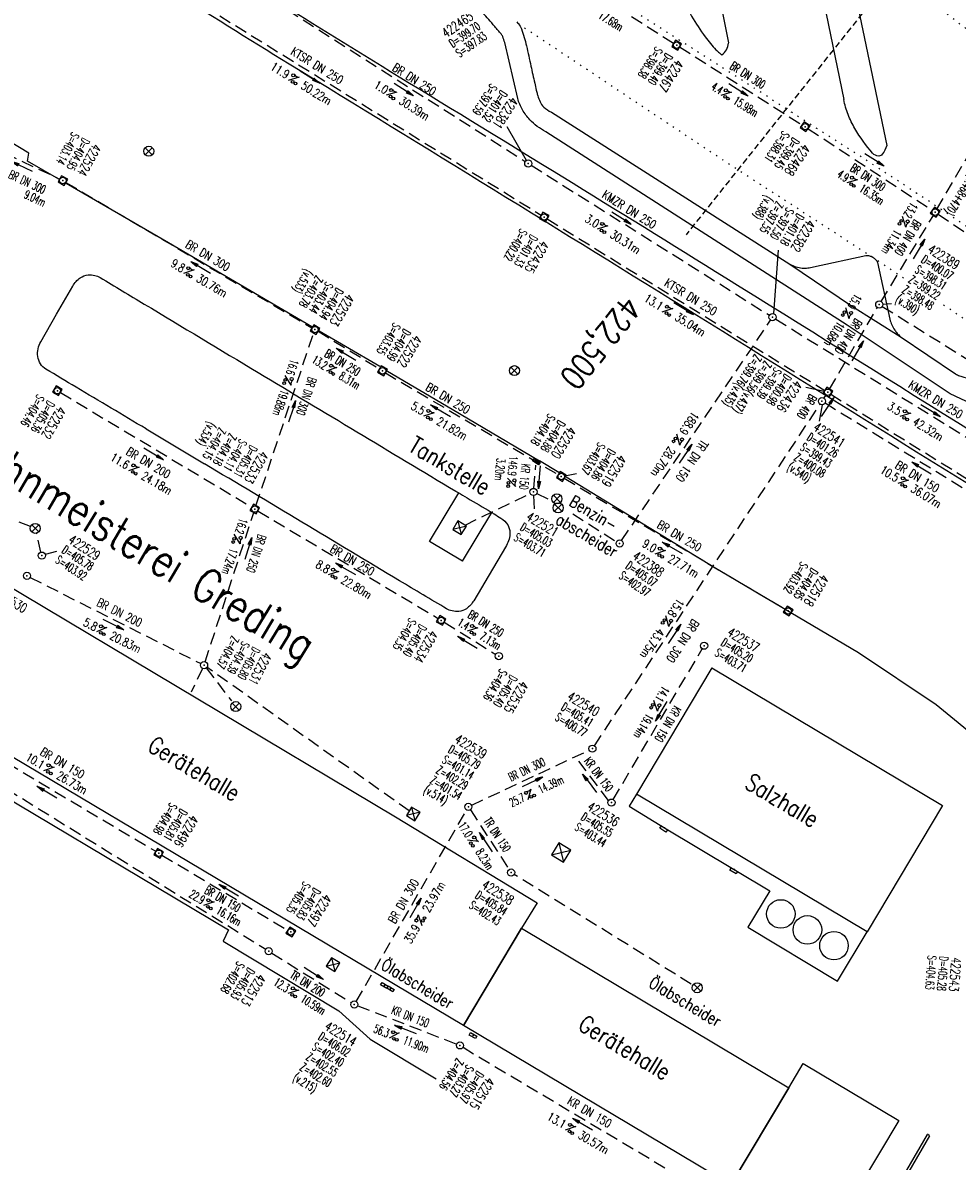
# Model space of a CAD drawing. Extents: x 451514 to 452057, y 434110 to 434694.
# Tile 4 of 16: x 451752 to 451850, y 434226 to 434346. Entities that reach past the tile are written whole.
import ezdxf
from ezdxf.enums import TextEntityAlignment as Align

# ---------------------------------------------------------------- set-up
doc = ezdxf.new("R2010")
doc.units = 0
doc.header["$LTSCALE"] = 1.3
doc.header["$MEASUREMENT"] = 0
for name, pattern in [('AUSGEZOGEN', [0]), ('GESTRICH-X2', [1.5, 1, -0.5]), ('GESTRICHELT', [0.75, 0.5, -0.25]), ('PUNKTX2_STR', [0.6, 0.1, -0.5])]:
    doc.linetypes.add(name, pattern=pattern)
doc.layers.get('0').update_dxf_attribs({"linetype": 'CONTINUOUS'})
for name, color, linetype in [('10', 7, 'CONTINUOUS'), ('20', 7, 'CONTINUOUS'), ('BORDSTEIN', 3, 'CONTINUOUS'), ('FBR', 8, 'CONTINUOUS'), ('GEBAEUDE', 6, 'CONTINUOUS'), ('HEKTOM', 1, 'GESTRICHELT'), ('KANAL', 7, 'GESTRICH-X2'), ('MAUER', 7, 'AUSGEZOGEN'), ('NUTZUNG', 8, 'PUNKTX2_STR'), ('PFEIL', 7, 'CONTINUOUS'), ('SCHACHTNR', 6, 'CONTINUOUS'), ('SCHMUTZWASSER', 30, 'GESTRICH-X2'), ('SCHRIFT', 7, 'CONTINUOUS'), ('SCHSYMBOL', 7, 'CONTINUOUS'), ('TEXTO', 4, 'CONTINUOUS'), ('TEXTU', 4, 'CONTINUOUS')]:
    doc.layers.add(name, color=color, linetype=linetype)
doc.styles.add('ROMANS', font='romans.shx', dxfattribs={"width": 0.8})

# ---------------------------------------------------------------- blocks, each defined once
blk = doc.blocks.new('20')
blk.add_lwpolyline([(-0.75, -0.75), (0.75, -0.75), (0.75, 0.75), (-0.75, 0.75)], close=True)
blk.add_circle((0, 0), 0.676)
blk.add_point((0, 0))
blk = doc.blocks.new('PROM')
blk.add_line((1.57, 1.82), (0.02, 0.02))
for centre, radius in [((0.32, 1.51), 0.317), ((0.94, 0.29), 0.283), ((1.64, 0.29), 0.283)]:
    blk.add_circle(centre, radius)
blk.add_arc((0.99, 2.68), 1.03, 239.1414, 303.3549)
blk = doc.blocks.new('PFEIL2')
at = {"color": 0}
for p, q in [((0.88, 0), (-2.4, -0.01)), ((0.88, -0.27), (0.88, 0.28)), ((0.88, 0.28), (2.43, 0.01)), ((0.91, 0.27), (0.88, 0.26)), ((0.97, 0.26), (0.88, 0.25)), ((1.02, 0.25), (0.88, 0.23)), ((1.07, 0.24), (0.88, 0.21)), ((1.13, 0.23), (0.88, 0.19)), ((1.18, 0.22), (0.88, 0.17)), ((1.24, 0.21), (0.88, 0.15)), ((1.29, 0.21), (0.88, 0.14)), ((1.34, 0.2), (0.88, 0.12)), ((1.4, 0.19), (0.88, 0.1)), ((1.45, 0.18), (0.88, 0.08)), ((1.51, 0.17), (0.88, 0.06)), ((1.56, 0.16), (0.88, 0.04)), ((1.61, 0.15), (0.88, 0.02)), ((1.67, 0.14), (0.88, 0.01)), ((1.72, 0.13), (0.88, -0.01)), ((1.78, 0.12), (0.88, -0.03)), ((1.83, 0.11), (0.88, -0.05)), ((1.88, 0.1), (0.88, -0.07)), ((1.94, 0.09), (0.88, -0.09)), ((2.05, 0.08), (0.88, -0.12)), ((1.99, 0.08), (0.88, -0.11)), ((2.1, 0.07), (0.88, -0.14)), ((2.15, 0.06), (0.88, -0.16)), ((2.21, 0.05), (0.88, -0.18)), ((2.26, 0.04), (0.88, -0.2)), ((2.32, 0.03), (0.88, -0.22)), ((2.37, 0.02), (0.88, -0.23)), ((2.42, 0.01), (0.88, -0.25)), ((2.43, 0.01), (0.88, -0.27))]:
    blk.add_line(p, q, dxfattribs=at)
blk = doc.blocks.new('GST')
at = {"color": 0}
blk.add_circle((0, 0), 0.75, dxfattribs=at)
blk.add_point((0, 0), dxfattribs=at)
blk = doc.blocks.new('10')
blk.add_blockref('GST', (0, 0))
blk = doc.blocks.new('SCHA-R')
for p, q in [((-1.06, 1.06), (1.06, -1.06)), ((-1.06, -1.06), (1.06, 1.06))]:
    blk.add_line(p, q)
blk.add_circle((0, 0), 1.5)
blk.add_point((0, 0))
blk = doc.blocks.new('30')
at = {"color": 0}
for p, q in [((-0.75, -0.29), (-0.75, 0.29)), ((-0.75, 0.29), (0.75, 0.29)), ((0.75, 0.29), (0.75, -0.29)), ((0.75, -0.29), (-0.75, -0.29))]:
    blk.add_line(p, q, dxfattribs=at)
blk.add_point((0, 0), dxfattribs=at)
blk = doc.blocks.new('SCHA-Q')
for p, q in [((-1.5, 1.5), (1.5, -1.5)), ((-1.5, -1.5), (1.5, 1.5)), ((1.5, 1.5), (-1.5, 1.5)), ((-1.5, 1.5), (-1.5, -1.5)), ((1.5, -1.5), (1.5, 1.5)), ((-1.5, -1.5), (1.5, -1.5))]:
    blk.add_line(p, q)
blk.add_point((0, 0))
blk = doc.blocks.new('30S')
at = {"color": 0}
for p, q in [((-0.75, -0.58), (-0.75, 0)), ((-0.75, 0), (0.75, 0)), ((0.75, 0), (0.75, -0.58)), ((0.75, -0.58), (-0.75, -0.58))]:
    blk.add_line(p, q, dxfattribs=at)
blk.add_point((0, 0), dxfattribs=at)

msp = doc.modelspace()

# ---------------------------------------------------------------- linework, layer by layer
at = {"layer": 'BORDSTEIN', "color": 8}
for p, q in [((451794.77, 434291.36), (451797.83, 434296.46)), ((451798.23, 434289.28), (451801.29, 434294.41)), ((451798.23, 434289.28), (451794.77, 434291.36))]:
    msp.add_line(p, q, dxfattribs=at)
at = {"layer": 'FBR'}
for p, q in [((451797.14, 434305.26), (451806.3, 434299.84)), ((451764.99, 434303.19), (451771.11, 434299.53)), ((451816.49, 434264.8), (451815.74, 434263.57))]:
    msp.add_line(p, q, dxfattribs=at)
for points in [[(451586.28, 434627.86, -0.000002), (451573.15, 434642.87, -0.000008)], [(451625.44, 434587.82, 0.000002), (451637.46, 434574.01, 0.000133)], [(451565.71, 434651.37, -0.000004), (451554.1, 434664.65, -0.000055)], [(451866.29, 434288.09, 0.000189), (451822.84, 434315.1, 0.001472), (451780.02, 434341.51, -0.004888), (451767.17, 434349.56, -0.009237), (451764.14, 434351.58, -0.001902), (451749.64, 434361.72, -0.002092), (451746.62, 434363.86, -0.001232), (451741.52, 434367.54, -0.029333), (451738.04, 434370.39, -0.00922), (451727.69, 434380.28, -0.041549), (451725.68, 434382.64, -0.017916), (451721.69, 434388.63)], [(451866.29, 434288.09, 0.000189), (451822.84, 434315.1, 0.001472), (451780.02, 434341.51, -0.004888), (451767.17, 434349.56, -0.009237), (451764.14, 434351.58, -0.001902), (451749.64, 434361.72, -0.002092), (451746.62, 434363.86, -0.001232), (451741.52, 434367.54, -0.029333), (451738.04, 434370.39, -0.00922), (451727.69, 434380.28, -0.041549), (451725.68, 434382.64, -0.017916), (451721.69, 434388.63)], [(451802.66, 434343.77, 0.039307), (451802.45, 434344.41, 0.078213), (451802.27, 434344.7, 0.00085), (451801.97, 434345.05, 0.000706), (451801.61, 434345.47, 0.003665), (451800.34, 434346.91, -0.002921), (451798.74, 434348.72, -0.051719), (451796.42, 434352.03, -0.057471), (451795.02, 434355.38, -0.008756), (451794.21, 434358.4, 0.006694), (451793.16, 434362.36, 0.001942), (451792.58, 434364.41, 0.000767), (451791.08, 434369.6, 0.039027), (451790.2, 434371.93, 0.019697), (451787.94, 434376.29)], [(451900.32, 434270.78, 0.002458), (451898.82, 434271.96, 0.009667), (451893.32, 434276.06, 0.008208), (451886.67, 434280.66, 0.006377), (451874.55, 434288.53, 0.001605), (451825.88, 434319.03, 0.002467), (451791.59, 434340.14, -0.005824), (451777.12, 434349.17, -0.004269), (451770.13, 434353.74, -0.006081), (451765.29, 434357.05, -0.003765), (451762.64, 434358.94, -0.001482), (451755.95, 434363.81, -0.004901), (451748.05, 434369.72, -0.027754)], [(451821.61, 434349.04, 0.033436), (451821.95, 434347.36, 0.066789), (451822.29, 434346.56, 0.02378), (451823.72, 434344.37, 0.03544), (451824.85, 434343.02, 0.018055), (451825.22, 434342.68, 0.029921), (451825.46, 434342.49, 0.44018)], [(451803.94, 434345.95, -0.001852), (451804.09, 434345.77, -0.089786), (451804.41, 434345.21, -0.030642), (451804.94, 434343.42, -0.002041), (451805.41, 434341.31, 0.002407), (451805.81, 434339.52, 0.000406), (451805.97, 434338.78, 0.00068), (451806.08, 434338.35, 0.032037), (451806.12, 434338.19, 0.007354), (451806.37, 434337.55, 0.111538), (451806.76, 434337, 0.078164), (451807.56, 434336.46)], [(451806.98, 434334.41, -0.045944), (451806.08, 434334.96, -0.045944), (451805.3, 434335.66, -0.057229), (451804.53, 434336.71, -0.057229), (451804.02, 434337.91)], [(451842.78, 434332.97, -0.092945), (451842.32, 434332.04, -0.241481), (451841.94, 434331.85, -0.213478), (451841.3, 434332.15, -0.045795), (451839.44, 434334.74, -0.040048), (451838.73, 434336.21, -0.03953), (451838.26, 434337.79)], [(451832.61, 434320.5, 0.054658), (451833.24, 434320.22, 0.054658), (451833.91, 434320.09, 0.047123), (451834.5, 434320.1, 0.047123), (451835.08, 434320.21)], [(451840.58, 434321.42, -0.073848), (451840.96, 434321.38, -0.073848), (451841.31, 434321.23, -0.07455), (451841.61, 434320.98, -0.07455), (451841.82, 434320.66)], [(451755.58, 434315.24), (451757.29, 434318.2, -0.107766), (451758.07, 434319.06, -0.140934), (451758.91, 434319.36, -0.067858), (451759.62, 434319.31, -0.081974), (451760.17, 434319.09, -0.001142), (451764.8, 434316.31, 0.000442), (451776.75, 434309.12, 0.000003), (451797.51, 434296.65, 0.00023), (451797.77, 434296.5, 0.001718), (451798.71, 434295.94, -0.000648), (451801.23, 434294.45, -0.00398), (451801.54, 434294.26, -0.001702), (451802.26, 434293.81, -0.113004), (451802.97, 434293.1, -0.139767), (451803.2, 434292.32, -0.066738), (451803.11, 434291.6, -0.068732), (451802.83, 434290.94), (451801.37, 434288.46), (451799.4, 434285.14, -0.104834), (451798.63, 434284.3, -0.139727), (451797.83, 434284.02, -0.070095), (451797.13, 434284.07, -0.079036), (451796.56, 434284.29, -0.002266), (451791.61, 434287.24, 0.000514), (451771.11, 434299.53, 0.000435)], [(451764.99, 434303.19, 0.000249), (451757.64, 434307.57, -0.001756), (451754.47, 434309.47, -0.114462), (451753.9, 434310.03, -0.112007), (451753.62, 434310.79, -0.079661), (451753.65, 434311.61, -0.082145), (451753.92, 434312.34), (451755.58, 434315.24)], [(451843.1, 434314.7, 0.039529), (451843.32, 434314.12, 0.039529), (451843.63, 434313.57, 0.027606), (451843.89, 434313.22, 0.027606), (451844.2, 434312.9)], [(451850.01, 434308.98, 0.033671), (451850.44, 434308.76, 0.033671), (451850.89, 434308.61, 0.041296), (451851.47, 434308.51, 0.041296), (451852.06, 434308.5)], [(451947.09, 434133.5, -0.000011), (451936.28, 434149.84, -0.000319)]]:
    msp.add_lwpolyline(points, format="xyb", dxfattribs=at)
for points in [[(451822.35, 434362.91), (451826.17, 434343.73)], [(451839.43, 434349.11), (451842.78, 434332.97)], [(451804.02, 434337.91), (451802.66, 434343.77)], [(451807.56, 434336.46), (451832.61, 434320.5)], [(451859.92, 434301.97), (451849.46, 434306.88), (451838.63, 434314.1), (451806.98, 434334.41)], [(451835.08, 434320.21), (451840.58, 434321.42)], [(451841.82, 434320.66), (451843.1, 434314.7)], [(451844.2, 434312.9), (451850.01, 434308.98)]]:
    msp.add_lwpolyline(points, dxfattribs=at)
at = {"layer": 'FBR', "flags": 128}
for points in [[(451835.01, 434353.63), (451838.26, 434337.79)], [(451752.52, 434331.31), (451752.68, 434332.15), (451746.24, 434336.03)], [(451755.81, 434329.41), (451752.52, 434331.31)], [(451782.4, 434313.92), (451767.36, 434322.75), (451756.59, 434328.96)], [(451832.61, 434320.5), (451839.08, 434316.13), (451844.2, 434312.9)], [(451789.53, 434309.75), (451785.92, 434311.86), (451783.18, 434313.46)], [(451790.35, 434309.26), (451797.14, 434305.26)], [(451808.33, 434298.6), (451806.3, 434299.84)], [(451824.66, 434288.62), (451809.1, 434298.13)], [(451886.38, 434250.33), (451866.14, 434262.29), (451852.79, 434270.26), (451847.97, 434274.2), (451839.8, 434279.67), (451824.66, 434288.62)], [(451815.74, 434263.57), (451819.43, 434261.28), (451830.5, 434254.67), (451828.21, 434250.83)], [(451828.21, 434250.83), (451837.62, 434245.16), (451840.72, 434250.34)]]:
    msp.add_lwpolyline(points, dxfattribs=at)
at = {"layer": 'FBR'}
msp.add_arc((451824.54, 434343.84), 1.63, 304.1528, 356.0494, dxfattribs=at)
at = {"layer": 'GEBAEUDE'}
for p, q in [((451749.67, 434287.24), (451791.2, 434262.45)), ((451749.67, 434287.24), (451791.2, 434262.45)), ((451798.33, 434240.51), (451735.8, 434277.71)), ((451798.33, 434240.51), (451735.8, 434277.71)), ((451791.2, 434262.45), (451806.06, 434253.41)), ((451806.06, 434253.41), (451804.43, 434250.73)), ((451798.33, 434240.51), (451804.43, 434250.73)), ((451804.43, 434250.73), (451798.33, 434240.51)), ((451804.43, 434250.73), (451832.5, 434233.98)), ((451826.4, 434223.76), (451798.33, 434240.51)), ((451832.5, 434233.98), (451834.02, 434236.52)), ((451834.02, 434236.52), (451844.04, 434230.54)), ((451826.4, 434223.76), (451832.5, 434233.98)), ((451832.5, 434233.98), (451826.4, 434223.76)), ((451844.04, 434230.54), (451836.42, 434217.78))]:
    msp.add_line(p, q, dxfattribs=at)
at = {"layer": 'GEBAEUDE', "flags": 128}
for points in [[(451824.42, 434278.08), (451816.49, 434264.8)], [(451824.42, 434278.08), (451848.65, 434263.61), (451840.72, 434250.34), (451816.49, 434264.8)]]:
    msp.add_lwpolyline(points, dxfattribs=at)
at = {"layer": 'GEBAEUDE'}
for centre in [(451831.66, 434252.23), (451834.45, 434250.56), (451837.24, 434248.9)]:
    msp.add_circle(centre, 1.5, dxfattribs=at)
at = {"layer": 'HEKTOM'}
msp.add_line((451858.44, 434369.72), (451821.7, 434323.58), dxfattribs=at)
at = {"layer": 'KANAL'}
for p, q in [((451806.12, 434352.78), (451820.41, 434343.69)), ((451764.44, 434351.72), (451806.47, 434325.66)), ((451821.03, 434343.31), (451833.91, 434335.12)), ((451848.06, 434326.28), (451855.81, 434339.59)), ((451834.53, 434334.72), (451847.56, 434326.16)), ((451748.41, 434333), (451755.91, 434329.44)), ((451756.56, 434329.09), (451782.41, 434313.81)), ((451807.13, 434325.25), (451836.28, 434307.22)), ((451842.19, 434316.56), (451847.69, 434325.62)), ((451848.19, 434325.75), (451861.69, 434316.66)), ((451836.78, 434307.38), (451841.81, 434315.94)), ((451842.31, 434316.06), (451892.81, 434284.69)), ((451814.94, 434291.47), (451830.59, 434314.62)), ((451776.53, 434295.12), (451782.59, 434313.28)), ((451783.06, 434313.44), (451789.5, 434309.5)), ((451790.12, 434309.09), (451808.28, 434298.38)), ((451756, 434307), (451776.09, 434294.97)), ((451836.19, 434306.41), (451836.41, 434306.72)), ((451836.91, 434306.84), (451869.75, 434286.41)), ((451812.09, 434269.91), (451835.78, 434305.78)), ((451836.31, 434305.91), (451866.38, 434287.38)), ((451752.86, 434292.93), (451735.08, 434299.88)), ((451805.72, 434296.94), (451805.94, 434299.38)), ((451808.91, 434298), (451832.12, 434284.25)), ((451798.49, 434293.09), (451805.34, 434296.41)), ((451771.19, 434278.72), (451776.31, 434294.41)), ((451776.75, 434294.56), (451795.66, 434283.28)), ((451753.95, 434290.24), (451753.48, 434292.23)), ((451752.81, 434287.59), (451770.75, 434278.53)), ((451720.5, 434283.84), (451777.56, 434248.53)), ((451796.31, 434282.88), (451801.72, 434279.5)), ((451814.06, 434264.25), (451823.41, 434280.09)), ((451770.92, 434278.03), (451769.73, 434275.52)), ((451771.3, 434278.08), (451773.95, 434274.62)), ((451792.63, 434263.05), (451771.38, 434278.16)), ((451743.69, 434272.09), (451766, 434258.81)), ((451799.19, 434263.66), (451811.53, 434269.44)), ((451813.56, 434264.14), (451810.08, 434268.76)), ((451787.06, 434243.03), (451798.66, 434263.16)), ((451799.06, 434263.16), (451803.12, 434256.91)), ((451766.66, 434258.41), (451779.87, 434250.53)), ((451822.24, 434244.87), (451803.65, 434256.38)), ((451778.19, 434248.12), (451786.53, 434242.91)), ((451787.22, 434242.59), (451797.62, 434238.56)), ((451798.28, 434238.22), (451823.88, 434222.94))]:
    msp.add_line(p, q, dxfattribs=at)
for points in [[(451806.02, 434296.41), (451807.39, 434295.73)], [(451809.82, 434294.28), (451814.41, 434291.35)]]:
    msp.add_lwpolyline(points, dxfattribs=at)
at = {"layer": 'MAUER', "flags": 128}
for points in [[(451733.86, 434274.41), (451742.14, 434269.35), (451773.66, 434250.55), (451773.08, 434249.36), (451785.24, 434242.05), (451788.51, 434239.06), (451795.47, 434234.91)], [(451847.04, 434229.06), (451837.34, 434212.33)], [(451847.27, 434228.91), (451837.57, 434212.2)], [(451847.28, 434228.93), (451847.05, 434229.08)]]:
    msp.add_lwpolyline(points, dxfattribs=at)
at = {"layer": 'NUTZUNG', "flags": 128}
for points in [[(451797.67, 434389.78, 0.003112), (451811.69, 434377.48, 0.005332), (451819.99, 434370.45, 0.00012), (451836.47, 434356.79, 0.003215), (451837.09, 434356.28, 0.004288), (451846.13, 434349.11, 0.003217), (451858.32, 434339.74, 0.002781), (451867.28, 434333.02, 0.00214), (451879, 434324.41, 0.00464), (451893.87, 434313.79, 0.00465), (451908.89, 434303.48, 0.004528), (451922.41, 434294.57, 0.004005), (451937.86, 434284.75, 0.002977), (451939.66, 434283.64, 0.000229), (451963.11, 434269.4, 0.007732), (451971.11, 434264.72, 0.003861), (451987.34, 434255.71)], [(451993.65, 434234.83, -0.003457), (451979.38, 434242.34, -0.007995), (451973.29, 434245.73, -0.000402), (451947.01, 434260.94, -0.004634), (451944.74, 434262.28, -0.004174), (451929.46, 434271.7, -0.004376), (451915.04, 434280.93, -0.002742), (451898.87, 434291.6, -0.003371), (451885.83, 434300.45, -0.004781), (451872.66, 434309.69, 0.005917), (451862.01, 434317.13, 0.002179), (451849.55, 434325.54, 0.003321), (451841.31, 434330.97, 0.000959), (451840.83, 434331.28, 0.000029), (451824.86, 434341.56, 0.001975), (451818.02, 434345.93, 0.001082), (451805.48, 434353.82)]]:
    msp.add_lwpolyline(points, format="xyb", dxfattribs=at)
for points in [[(451804.09, 434345.77), (451825.58, 434331.45), (451841.31, 434321.23), (451844.73, 434318.94)], [(451848.75, 434316.24), (451850.15, 434315.29), (451858.47, 434309.59)]]:
    msp.add_lwpolyline(points, dxfattribs=at)
at = {"layer": 'SCHACHTNR'}
for p, q in [((451804.93, 434331.37), (451802.91, 434334.94)), ((451830.91, 434315.31), (451831.42, 434321.96)), ((451842.39, 434316.29), (451843.27, 434316.38)), ((451836.2, 434307.13), (451834.3, 434307.53)), ((451835.99, 434305.71), (451835.68, 434304)), ((451809.14, 434298.29), (451810.2, 434298.52)), ((451805.69, 434296.19), (451805.76, 434294.8)), ((451754.43, 434290.03), (451755.61, 434290.36))]:
    msp.add_line(p, q, dxfattribs=at)
at = {"layer": 'SCHMUTZWASSER'}
for p, q in [((451779.84, 434347.22), (451804.81, 434331.28)), ((451805.44, 434330.88), (451830.47, 434315.12)), ((451831.12, 434314.72), (451866.44, 434292.84))]:
    msp.add_line(p, q, dxfattribs=at)

# ---------------------------------------------------------------- block references
at = {"layer": '10', "xscale": 0.35, "yscale": 0.35, "zscale": 0.35}
for p in [(451808.14, 434295.84), (451808.27, 434294.9), (451753.35, 434292.74), (451774.41, 434274.02)]:
    msp.add_blockref('SCHA-R', p, dxfattribs=at)
at = {"layer": '10'}
for name, p, xscale, yscale, zscale, rotation in [('SCHA-Q', (451797.92, 434292.81), 0.35, 0.35, 0.35, 238.6847819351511), ('SCHA-Q', (451793.06, 434262.74), 0.35, 0.35, 0.35, 238.6847819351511), ('SCHA-Q', (451808.59, 434258.69), 0.5, 0.5, 0.5, 328.7269381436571), ('SCHA-Q', (451784.64, 434246.92), 0.35, 0.35, 0.35, 329.8473490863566), ('30', (451790.02, 434244.73), 0.5, 0.5, 0.5, 148.9804431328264), ('30', (451790.66, 434244.36), 0.4999999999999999, 0.4999999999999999, 0.4999999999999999, 149.3144030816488), ('30', (451799.33, 434239.45), 0.5, 0.5, 0.5, 330.5621371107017)]:
    msp.add_blockref(name, p, dxfattribs=dict(at, xscale=xscale, yscale=yscale, zscale=zscale, rotation=rotation))
at = {"layer": '20', "xscale": 0.35, "yscale": 0.35, "zscale": 0.35}
for p in [(451765.27, 434332.36), (451803.68, 434309.31), (451822.88, 434244.48)]:
    msp.add_blockref('SCHA-R', p, dxfattribs=at)
at = {"layer": '20', "xscale": 0.5, "yscale": 0.5, "zscale": 0.5}
for p, rotation in [((451819.43, 434261.28), 328.1358389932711), ((451826.78, 434256.89), 329.1487049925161)]:
    msp.add_blockref('30S', p, dxfattribs=dict(at, rotation=rotation))
at = {"layer": 'PFEIL'}
for p, xscale, yscale, zscale, rotation in [((451782.19, 434340.13), 0.5, 0.5, 0.5, 328.1984), ((451792.05, 434338.82), 0.5, 0.5, 0.5, 327.4520000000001), ((451827.2, 434338.8), 0.5, 0.5, 0.5, 327.5989), ((451751.95, 434330.77), 0.5, 0.5, 0.5, 154.6791), ((451841.5, 434331.44), 0.4999999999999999, 0.4999999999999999, 0.4999999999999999, 326.6812), ((451814.92, 434325.32), 0.5, 0.5, 0.5, 327.8383000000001), ((451846.17, 434322.09), 0.5, 0.5, 0.5, 58.7997), ((451770.73, 434320.16), 0.5, 0.5, 0.5, 149.3908), ((451821.44, 434315.82), 0.5, 0.5, 0.5, 328.2961), ((451839.73, 434311.39), 0.5, 0.5, 0.5, 59.64779999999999), ((451786.01, 434311.03), 0.5, 0.5, 0.5, 148.5655), ((451780.32, 434305.02), 0.5, 0.5, 0.5, 71.4849), ((451836.57, 434305.48), 0.5, 0.5, 0.5, 56.4803), ((451795.92, 434305.11), 0.5, 0.5, 0.5, 149.4128), ((451847.38, 434305.1), 0.5, 0.5, 0.5, 328.2337000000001), ((451765.79, 434300.55), 0.5, 0.5, 0.5, 329.0643), ((451821.64, 434300.57), 0.5, 0.5, 0.5, 55.9672), ((451806.32, 434298.12), 0.5, 0.5, 0.5, 264.7423), ((451846.44, 434299.09), 0.5, 0.5, 0.5, 148.3341), ((451775.72, 434290.61), 0.5, 0.5, 0.5, 71.9707), ((451820.26, 434290.69), 0.5, 0.5, 0.5, 149.3494), ((451785.94, 434288.49), 0.5, 0.5, 0.5, 149.1423), ((451761.56, 434282.62), 0.5, 0.5, 0.5, 333.2086), ((451820.49, 434281.66), 0.5, 0.5, 0.5, 56.5533), ((451798.75, 434280.77), 0.5, 0.5, 0.5, 148.1855), ((451819.11, 434273.53), 0.5, 0.5, 0.5, 239.4403), ((451805.57, 434266.09), 0.5, 0.5, 0.5, 25.1568), ((451811.57, 434265.96), 0.5, 0.5, 0.5, 126.8486955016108), ((451754.58, 434265.03), 0.5, 0.5, 0.5, 149.1947), ((451800.67, 434259.76), 0.5, 0.5, 0.5, 123.0338), ((451773.67, 434254.74), 0.5, 0.5, 0.5, 149.2211), ((451793.28, 434252.85), 0.5, 0.5, 0.5, 60.0049), ((451782.6, 434245.97), 0.5, 0.5, 0.5, 328.0721), ((451792.23, 434240.11), 0.5, 0.5, 0.5, 158.8377), ((451810.83, 434230.16), 0.5, 0.5, 0.5, 149.1549)]:
    msp.add_blockref('PFEIL2', p, dxfattribs=dict(at, xscale=xscale, yscale=yscale, zscale=zscale, rotation=rotation))
at = {"layer": 'SCHSYMBOL', "xscale": 0.5, "yscale": 0.5, "zscale": 0.5}
for name, p, rotation in [('20', (451820.72, 434343.5), 58.85903560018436), ('20', (451834.21, 434334.94), 54.58810213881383), ('10', (451805.13, 434331.07), 90), ('20', (451756.25, 434329.28), 331.5207880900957), ('20', (451847.88, 434325.96), 55.46408158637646), ('20', (451806.8, 434325.45), 330.5366966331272), ('10', (451842, 434316.26), 90), ('10', (451830.79, 434314.93), 90), ('20', (451782.73, 434313.62), 329.3235665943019), ('20', (451789.82, 434309.29), 329.27496597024), ('20', (451755.67, 434307.2), 330.0986612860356), ('20', (451836.6, 434307.04), 58.04820380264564), ('10', (451835.98, 434306.1), 90), ('30', (451805.97, 434299.75), 328.2435859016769), ('20', (451808.6, 434298.19), 328.4415131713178), ('10', (451805.68, 434296.57), 90), ('20', (451776.41, 434294.77), 330.5693880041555), ('10', (451814.73, 434291.15), 90), ('10', (451754.04, 434289.88), 90), ('10', (451752.48, 434287.76), 90), ('20', (451832.43, 434284.06), 328.1866572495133), ('20', (451795.98, 434283.07), 330.2500245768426), ('10', (451802.04, 434279.32), 90), ('10', (451823.6, 434280.41), 90), ('10', (451771.08, 434278.37), 90), ('10', (451811.87, 434269.6), 90), ('10', (451813.87, 434263.93), 90), ('10', (451798.84, 434263.48), 90), ('20', (451766.32, 434258.61), 329.5535595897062), ('10', (451803.33, 434256.58), 90), ('20', (451780.2, 434250.34), 328.6020664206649), ('10', (451777.87, 434248.32), 90), ('10', (451786.86, 434242.72), 90), ('10', (451797.96, 434238.42), 90)]:
    msp.add_blockref(name, p, dxfattribs=dict(at, rotation=rotation))
at = {"layer": 'TEXTU'}
for p, xscale, yscale, zscale, rotation in [((451779.91, 434339.78), 0.5, 0.5, 0.5, 328.1984), ((451790.19, 434338.23), 0.5, 0.5, 0.5, 327.4520000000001), ((451825.34, 434338.2), 0.5, 0.5, 0.5, 327.5989), ((451838.57, 434329.04), 0.4999999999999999, 0.4999999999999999, 0.4999999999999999, 326.6812), ((451844.42, 434325.51), 0.5, 0.5, 0.5, 238.7997000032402), ((451812.35, 434324.17), 0.5, 0.5, 0.5, 327.8383000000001), ((451768.89, 434319.5), 0.5, 0.5, 0.5, 329.3908000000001), ((451819.16, 434315.46), 0.5, 0.5, 0.5, 328.2961), ((451838.48, 434315.92), 0.5, 0.5, 0.5, 237.5626028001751), ((451783.88, 434309.26), 0.5, 0.5, 0.5, 328.5655), ((451779.61, 434308.82), 0.4999999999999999, 0.4999999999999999, 0.4999999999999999, 251.4849000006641), ((451794.11, 434304.51), 0.5, 0.5, 0.5, 329.4128), ((451844.15, 434304.48), 0.5, 0.5, 0.5, 328.2337000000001), ((451820.74, 434302.64), 0.5, 0.5, 0.5, 235.9672000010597), ((451763.12, 434298.78), 0.5, 0.5, 0.5, 329.0643), ((451802.94, 434298.01), 0.5, 0.5, 0.5, 264.7423000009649), ((451843.94, 434297.44), 0.5, 0.5, 0.5, 328.3341), ((451774.25, 434292.13), 0.4999999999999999, 0.4999999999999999, 0.4999999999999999, 251.9707000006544), ((451818.42, 434290.04), 0.5, 0.5, 0.5, 329.3494), ((451784.1, 434287.84), 0.5, 0.5, 0.5, 329.1422999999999), ((451819.58, 434283.58), 0.5, 0.5, 0.5, 236.5533000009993), ((451759.76, 434281.85), 0.5, 0.5, 0.5, 333.2086), ((451798.69, 434281.93), 0.5, 0.5, 0.5, 328.1855), ((451818.33, 434274.68), 0.5, 0.5, 0.5, 239.4403000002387), ((451754.21, 434267.28), 0.5, 0.5, 0.5, 329.1947), ((451805.08, 434264.2), 0.5, 0.5, 0.5, 25.1568), ((451798.73, 434259.99), 0.5, 0.5, 0.5, 303.0338), ((451771, 434253.11), 0.4999999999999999, 0.4999999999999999, 0.4999999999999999, 329.2211), ((451793.96, 434251.02), 0.5, 0.5, 0.5, 60.0049), ((451779.87, 434243.86), 0.5, 0.5, 0.5, 328.0721), ((451790.52, 434239.16), 0.5, 0.5, 0.5, 338.8377), ((451808.98, 434229.51), 0.5, 0.5, 0.5, 329.1549)]:
    msp.add_blockref('PROM', p, dxfattribs=dict(at, xscale=xscale, yscale=yscale, zscale=zscale, rotation=rotation))

# ---------------------------------------------------------------- texts
at = {"layer": 'HEKTOM', "style": 'ROMANS', "width": 0.8}
msp.add_text('422,500', height=2.5, rotation=231.4904, dxfattribs=at).set_placement((451815.25, 434317.37))
at = {"layer": 'SCHACHTNR', "style": 'ROMANS'}
for s, height, rotation, width, p in [('422465', 1, 34.6185, 0.7, (451796.5, 434344.24)), ('D=399.70', 0.9, 34.6185, 0.6, (451797.21, 434343.21)), ('S=397.83', 0.9, 34.6185, 0.6, (451797.92, 434342.18)), ('S=398.38', 0.9, 237.6932, 0.6, (451818.53, 434343.42)), ('D=399.40', 0.9, 237.6932, 0.6, (451819.59, 434342.75)), ('422467', 1, 237.6932, 0.7, (451820.65, 434342.08)), ('S=397.59', 0.9, 236.8632, 0.6, (451801.19, 434339.53)), ('D=401.52', 0.9, 236.8632, 0.6, (451802.24, 434338.84)), ('422381', 1, 236.8632, 0.7, (451803.29, 434338.16)), ('S=403.14', 0.9, 241.5208, 0.6, (451757.23, 434334.44)), ('D=404.95', 0.9, 241.5208, 0.6, (451758.33, 434333.85)), ('S=398.31', 0.9, 236.8593, 0.6, (451831.87, 434334.57)), ('D=399.45', 0.9, 236.8593, 0.6, (451832.92, 434333.89)), ('422524', 1, 241.5208, 0.7, (451759.43, 434333.25)), ('422468', 1, 236.8593, 0.7, (451833.96, 434333.21)), ('(v.468+470)', 0.9, 237.272, 0.6, (451851.4, 434329.88)), ('(v.388)', 0.9, 239.8252, 0.6, (451830.09, 434327.78)), ('Z=397.55', 0.9, 239.8252, 0.6, (451831.21, 434327.16)), ('S=397.50', 0.9, 239.8252, 0.6, (451832.3, 434326.53)), ('D=401.18', 0.9, 239.8252, 0.6, (451833.38, 434325.9)), ('S=400.22', 0.9, 240.5367, 0.6, (451804.3, 434324.29)), ('422382', 1, 239.8252, 0.7, (451834.46, 434325.27)), ('D=401.33', 0.9, 240.5367, 0.6, (451805.39, 434323.68)), ('422435', 1, 240.5367, 0.7, (451806.48, 434323.06)), ('422389', 1, 327.6272, 0.7, (451847, 434321.8)), ('S=398.31', 0.9, 327.6272, 0.6, (451845.66, 434319.68)), ('D=400.07', 0.9, 327.6272, 0.6, (451846.33, 434320.74)), ('(v.533)', 0.9, 239.3236, 0.6, (451781.75, 434320.04)), ('Z=403.78', 0.9, 239.3236, 0.6, (451782.84, 434319.38)), ('Z=399.22', 0.9, 327.6272, 0.6, (451844.99, 434318.63)), ('S=403.44', 0.9, 239.3236, 0.6, (451783.91, 434318.74)), ('D=404.94', 0.9, 239.3236, 0.6, (451784.99, 434318.1)), ('Z=398.48', 0.9, 327.6272, 0.6, (451844.32, 434317.57)), ('422523', 1, 239.3236, 0.7, (451786.06, 434317.47)), ('(v.390)', 0.9, 327.6272, 0.6, (451843.62, 434316.58)), ('S=403.55', 0.9, 239.275, 0.6, (451791, 434314.41)), ('D=404.99', 0.9, 239.275, 0.6, (451792.07, 434313.77)), ('422522', 1, 239.275, 0.7, (451793.14, 434313.13)), ('Z=399.76(v.435)', 0.9, 237.1013, 0.6, (451828.93, 434311.09)), ('Z=399.56(v.437)', 0.9, 237.1013, 0.6, (451829.98, 434310.41)), ('S=399.39', 0.9, 237.1013, 0.6, (451831.03, 434309.73)), ('D=400.98', 0.9, 237.1013, 0.6, (451832.08, 434309.06)), ('422436', 1, 237.1013, 0.7, (451833.13, 434308.38)), ('S=404.46', 0.9, 240.0987, 0.6, (451753.58, 434306.88)), ('D=405.36', 0.9, 240.0987, 0.6, (451754.66, 434306.25)), ('422532', 1, 240.0987, 0.7, (451755.75, 434305.63)), ('(v.534)', 0.9, 240.5694, 0.6, (451771.58, 434304.01)), ('S=404.18', 0.9, 238.2436, 0.6, (451807.25, 434304.85)), ('D=404.88', 0.9, 238.2436, 0.6, (451808.31, 434304.19)), ('422541', 1, 327.2467, 0.7, (451834.98, 434303.12)), ('Z=404.15', 0.9, 240.5694, 0.6, (451772.67, 434303.41)), ('Z=404.18', 0.9, 240.5694, 0.6, (451773.76, 434302.8)), ('422520', 1, 238.2436, 0.7, (451809.37, 434303.53)), ('D=401.26', 0.9, 327.2467, 0.6, (451834.3, 434302.07)), ('S=404.11', 0.9, 240.5694, 0.6, (451774.85, 434302.19)), ('D=405.31', 0.9, 240.5694, 0.6, (451775.94, 434301.57)), ('S=403.67', 0.9, 238.6573, 0.6, (451812.51, 434301.86)), ('S=399.43', 0.9, 327.2467, 0.6, (451833.62, 434301.02)), ('422533', 1, 240.5694, 0.7, (451777.02, 434300.96)), ('D=404.86', 0.9, 238.6573, 0.6, (451813.58, 434301.21)), ('422519', 1, 238.6573, 0.7, (451814.64, 434300.56)), ('Z=400.08', 0.9, 327.2467, 0.6, (451832.95, 434299.97)), ('(v.540)', 0.9, 327.2467, 0.6, (451832.25, 434298.96)), ('422521', 1, 328.8809, 0.7, (451804.84, 434293.68)), ('D=405.03', 0.9, 328.8809, 0.6, (451804.19, 434292.61)), ('422529', 1, 326.8802, 0.7, (451756.74, 434291.29)), ('S=403.71', 0.9, 328.8809, 0.6, (451803.54, 434291.54)), ('D=405.78', 0.9, 326.8802, 0.6, (451756.06, 434290.24)), ('S=403.92', 0.9, 326.8802, 0.6, (451755.38, 434289.19)), ('D=405.07', 0.9, 325.2356, 0.6, (451815.28, 434288.59)), ('422388', 1, 325.2356, 0.7, (451815.99, 434289.61)), ('S=402.97', 0.9, 325.2356, 0.6, (451814.57, 434287.56)), ('S=403.92', 0.9, 238.1867, 0.6, (451833.8, 434289.32)), ('D=404.85', 0.9, 238.1867, 0.6, (451834.86, 434288.66)), ('422518', 1, 238.1867, 0.7, (451835.92, 434288)), ('422530', 1, 329.1405, 0.7, (451749.02, 434285.66)), ('S=404.35', 0.9, 240.25, 0.6, (451792.65, 434283.38)), ('D=405.40', 0.9, 240.25, 0.6, (451793.73, 434282.75)), ('422537', 1, 328.6993, 0.7, (451825.94, 434281.55)), ('Z=404.57', 0.9, 242.9012, 0.6, (451773.99, 434281.52)), ('422534', 1, 240.25, 0.7, (451794.82, 434282.13)), ('D=405.20', 0.9, 328.6993, 0.6, (451825.29, 434280.49)), ('S=404.39', 0.9, 242.9012, 0.6, (451775.1, 434280.95)), ('D=405.80', 0.9, 242.9012, 0.6, (451776.22, 434280.38)), ('S=403.71', 0.9, 328.6993, 0.6, (451824.64, 434279.42)), ('422531', 1, 242.9012, 0.7, (451777.33, 434279.81)), ('S=404.36', 0.9, 239.6445, 0.6, (451802.19, 434278.06)), ('D=405.40', 0.9, 239.6445, 0.6, (451803.26, 434277.43)), ('422535', 1, 239.6445, 0.7, (451804.34, 434276.8)), ('422540', 1, 328.9975, 0.7, (451809.14, 434274.79)), ('D=405.41', 0.9, 328.9975, 0.6, (451808.5, 434273.71)), ('S=400.77', 0.9, 328.9975, 0.6, (451807.86, 434272.64)), ('422539', 1, 329.148, 0.7, (451797.3, 434270.31)), ('D=405.79', 0.9, 329.148, 0.6, (451796.65, 434269.24)), ('Z=402.29', 0.9, 329.148, 0.6, (451795.37, 434267.09)), ('S=401.14', 0.9, 329.148, 0.6, (451796.01, 434268.17)), ('Z=401.54', 0.9, 329.148, 0.6, (451794.73, 434266.02)), ('(v.514)', 0.9, 329.148, 0.6, (451794.07, 434265.03)), ('S=404.98', 0.9, 239.5536, 0.6, (451767.53, 434264)), ('D=405.81', 0.9, 239.5536, 0.6, (451768.61, 434263.36)), ('422536', 1, 328.2206, 0.7, (451811.23, 434263.24)), ('422496', 1, 239.5536, 0.7, (451769.69, 434262.73)), ('S=403.44', 0.9, 328.2206, 0.6, (451809.92, 434261.11)), ('D=405.55', 0.9, 328.2206, 0.6, (451810.58, 434262.17)), ('S=405.35', 0.9, 238.6021, 0.6, (451781.55, 434255.71)), ('D=405.83', 0.9, 238.6021, 0.6, (451782.62, 434255.06)), ('D=405.84', 0.9, 327.9748, 0.6, (451799.49, 434253.96)), ('422538', 1, 327.9748, 0.7, (451800.16, 434255.02)), ('422497', 1, 238.6021, 0.7, (451783.69, 434254.41)), ('S=402.43', 0.9, 327.9748, 0.6, (451798.83, 434252.9)), ('S=404.63', 0.9, 265.6152, 0.6, (451847.1, 434247.9)), ('D=405.28', 0.9, 265.6152, 0.6, (451848.35, 434247.81)), ('422543', 1, 265.6152, 0.7, (451849.6, 434247.71)), ('S=402.68', 0.9, 239.2642, 0.6, (451774.61, 434247.31)), ('D=405.93', 0.9, 239.2642, 0.6, (451775.69, 434246.67)), ('422513', 1, 239.2642, 0.7, (451776.76, 434246.03)), ('422514', 1, 328.5565, 0.7, (451783.65, 434240.16)), ('D=406.02', 0.9, 328.5565, 0.6, (451783, 434239.09)), ('S=402.40', 0.9, 328.5565, 0.6, (451782.35, 434238.02)), ('Z=402.60', 0.9, 328.5565, 0.6, (451781.05, 434235.89)), ('Z=402.55', 0.9, 328.5565, 0.6, (451781.7, 434236.96)), ('Z=404.56', 0.9, 237.9696, 0.6, (451797.64, 434237.15)), ('(v.215)', 0.9, 328.5565, 0.6, (451780.34, 434234.8)), ('S=403.27', 0.9, 237.9696, 0.6, (451798.7, 434236.48)), ('D=405.97', 0.9, 237.9696, 0.6, (451799.76, 434235.82)), ('422515', 1, 237.9696, 0.7, (451800.82, 434235.16))]:
    msp.add_text(s, height=height, rotation=rotation, dxfattribs=dict(at, width=width)).set_placement(p)
at = {"layer": 'SCHRIFT', "style": 'ROMANS', "width": 0.8}
for s, height, rotation, p in [('Autobahnmeisterei Greding', 3.5, 328.896, (451738.4, 434304.59)), ('Tankstelle', 1.8, 329.1531, (451792.41, 434300.96)), ('Benzin-', 1.25, 329.1531, (451809.3, 434295.22)), ('abscheider', 1.25, 329.1531, (451807.88, 434293.32)), ('Gerätehalle', 1.8, 329.1531, (451765.02, 434269.46)), ('Salzhalle', 1.8, 329.1531, (451827.74, 434265.54)), ('Ölabscheider', 1.25, 329.1531, (451789.54, 434246.53)), ('Ölabscheider', 1.25, 329.1531, (451817.66, 434244.65)), ('Gerätehalle', 1.8, 329.1531, (451810.23, 434240.16))]:
    msp.add_text(s, height=height, rotation=rotation, dxfattribs=at).set_placement(p)
at = {"layer": 'TEXTO', "style": 'ROMANS'}
for s, rotation, width, p in [('KTSR DN 250', 328.1984, 0.75, (451782.72, 434340.97)), ('BR DN 250', 327.452, 0.75, (451792.93, 434339.54)), ('BR DN 300', 327.5989, 0.6, (451827.95, 434339.98)), ('BR DN 300', 334.6791, 0.6, (451752.32, 434328.72)), ('BR DN 300', 326.6812, 0.6, (451840.56, 434329.24)), ('KMZR DN 250', 327.8383, 0.75, (451815.51, 434325.86)), ('BR DN 400', 238.7997, 0.6, (451844.62, 434323.5)), ('BR DN 300', 329.3908, 0.75, (451771.25, 434321.01)), ('KTSR DN 250', 328.2961, 0.75, (451821.97, 434316.66)), ('BR DN 400', 237.5626, 0.6, (451838.39, 434313.14)), ('BR DN 250', 328.5655, 0.6, (451785.39, 434309.77)), ('BR DN 300', 251.4849, 0.6, (451781.4, 434306.76)), ('BR DN 250', 329.4128, 0.75, (451796.47, 434306.01)), ('KMZR DN 250', 328.2337, 0.75, (451847.7, 434305.9)), ('BR 400', 239.3467, 0.6, (451834.01, 434305.75)), ('TR DN 150', 235.9672, 0.75, (451821.96, 434300.08)), ('BR DN 200', 329.0643, 0.75, (451765.01, 434299.25)), ('KR 150', 264.7423, 0.6, (451804.32, 434298.21)), ('BR DN 150', 328.3341, 0.75, (451845.76, 434297.79)), ('BR DN 250', 329.3494, 0.75, (451820.78, 434291.56)), ('BR DN 250', 251.9707, 0.6, (451776.14, 434290.23)), ('BR DN 250', 329.1423, 0.75, (451786.43, 434289.02)), ('BR DN 200', 333.2086, 0.75, (451762, 434283.5)), ('BR DN 250', 328.1855, 0.6, (451800.44, 434282.35)), ('BR DN 300', 236.5533, 0.75, (451820.99, 434281.16)), ('KR DN 150', 239.4403, 0.6, (451819.41, 434272.41)), ('BR DN 150', 329.1947, 0.75, (451755.98, 434267.7)), ('BR DN 300', 25.1568, 0.6, (451805.16, 434267)), ('KR DN 150', 306.8141, 0.6, (451812.17, 434266.63)), ('TR DN 150', 303.0338, 0.6, (451801.5, 434260.31)), ('BR DN 150', 329.2211, 0.6, (451772.81, 434253.43)), ('BR DN 300', 60.0049, 0.75, (451792.41, 434253.34)), ('TR DN 200', 328.0721, 0.6, (451781.73, 434244.52)), ('KR DN 150', 338.8377, 0.6, (451792.59, 434241.03)), ('KR DN 150', 329.1549, 0.75, (451811.34, 434231.03))]:
    msp.add_text(s, height=0.9, rotation=rotation, dxfattribs=dict(at, width=width)).set_placement(p, align=Align.CENTER)
at = {"layer": 'TEXTU', "style": 'ROMANS'}
for s, rotation, width, p in [('17.68m', 327.591, 0.6, (451812.41, 434346.41)), ('11.9', 328.1984, 0.75, (451777.97, 434341)), ('50.22m', 328.1984, 0.75, (451781.18, 434339)), ('1.0', 327.452, 0.75, (451788.84, 434339.09)), ('4.4', 327.5989, 0.6, (451824.25, 434338.91)), ('30.39m', 327.452, 0.75, (451791.47, 434337.41)), ('15.98m', 327.5989, 0.6, (451826.59, 434337.41)), ('4.9', 326.6812, 0.6, (451837.48, 434329.73)), ('16.35m', 326.6812, 0.6, (451839.82, 434328.2)), ('9.04m', 334.6791, 0.6, (451752.09, 434327.5)), ('13.2', 238.7997, 0.6, (451845.35, 434327.07)), ('3.0', 327.8383, 0.75, (451811, 434325.03)), ('30.31m', 327.8383, 0.75, (451813.63, 434323.37)), ('11.34m', 238.7997, 0.6, (451843.64, 434324.23)), ('9.8', 329.3908, 0.75, (451767.5, 434320.32)), ('30.76m', 329.3908, 0.75, (451770.19, 434318.73)), ('13.1', 328.2961, 0.75, (451817.22, 434316.66)), ('15.9', 237.5626, 0.6, (451839.47, 434317.47)), ('35.04m', 328.2961, 0.75, (451820.44, 434314.69)), ('10.68m', 237.5626, 0.6, (451837.65, 434314.55)), ('13.2', 328.5655, 0.6, (451782.31, 434310.21)), ('16.6', 251.4849, 0.6, (451780.18, 434310.57)), ('8.31m', 328.5655, 0.6, (451785.16, 434308.49)), ('19.88m', 251.4849, 0.6, (451779.15, 434307.38)), ('5.5', 329.4128, 0.75, (451792.72, 434305.33)), ('3.5', 328.2337, 0.75, (451842.76, 434305.32)), ('188.9', 235.9672, 0.75, (451822.4, 434305.09)), ('21.82m', 329.4128, 0.75, (451795.41, 434303.73)), ('42.32m', 328.2337, 0.75, (451845.42, 434303.7)), ('28.70m', 235.9672, 0.75, (451819.9, 434301.4)), ('11.6', 329.0643, 0.75, (451761.15, 434299.96)), ('3.20m', 264.7423, 0.6, (451801.83, 434300.13)), ('146.9', 264.7423, 0.6, (451803.15, 434300.37)), ('10.5', 328.3341, 0.75, (451842, 434298.63)), ('24.18m', 329.0643, 0.75, (451764.4, 434298)), ('36.07m', 328.3341, 0.75, (451845.22, 434296.66)), ('16.2', 251.9707, 0.6, (451774.82, 434293.87)), ('17.24m', 251.9707, 0.6, (451773.79, 434290.71)), ('9.0', 329.3494, 0.75, (451817.03, 434290.88)), ('8.8', 329.1423, 0.75, (451782.72, 434288.69)), ('27.71m', 329.3494, 0.75, (451819.72, 434289.28)), ('22.80m', 329.1423, 0.75, (451785.38, 434287.06)), ('15.8', 236.5533, 0.75, (451820.84, 434285.47)), ('5.8', 333.2086, 0.75, (451758.31, 434282.56)), ('1.4', 328.1855, 0.6, (451797.61, 434282.62)), ('43.75m', 236.5533, 0.75, (451818.74, 434282.32)), ('20.83m', 333.2086, 0.75, (451761.09, 434281.16)), ('7.13m', 328.1855, 0.6, (451799.95, 434281.15)), ('14.1', 239.4403, 0.6, (451819.25, 434276.26)), ('19.14m', 239.4403, 0.6, (451817.57, 434273.38)), ('10.1', 329.1947, 0.75, (451752.25, 434268.46)), ('26.73m', 329.1947, 0.75, (451755.5, 434266.52)), ('14.39m', 25.1568, 0.6, (451806.44, 434264.84)), ('25.7', 25.1568, 0.6, (451803.41, 434263.44)), ('17.0', 303.0338, 0.6, (451797.72, 434261.53)), ('8.23m', 303.0338, 0.6, (451799.56, 434258.72)), ('22.9', 329.2211, 0.6, (451769.43, 434254.05)), ('23.97m', 60.0049, 0.75, (451794.72, 434252.31)), ('16.16m', 329.2211, 0.6, (451772.28, 434252.34)), ('35.9', 60.0049, 0.75, (451792.81, 434249.03)), ('12.3', 328.0721, 0.6, (451778.31, 434244.81)), ('10.59m', 328.0721, 0.6, (451781.15, 434243.06)), ('56.3', 338.8377, 0.6, (451788.81, 434239.81)), ('11.90m', 338.8377, 0.6, (451791.91, 434238.62)), ('13.1', 329.1549, 0.75, (451807.03, 434230.69)), ('30.57m', 329.1549, 0.75, (451810.28, 434228.75))]:
    msp.add_text(s, height=0.9, rotation=rotation, dxfattribs=dict(at, width=width)).set_placement(p)

doc.saveas('drawing.dxf')
